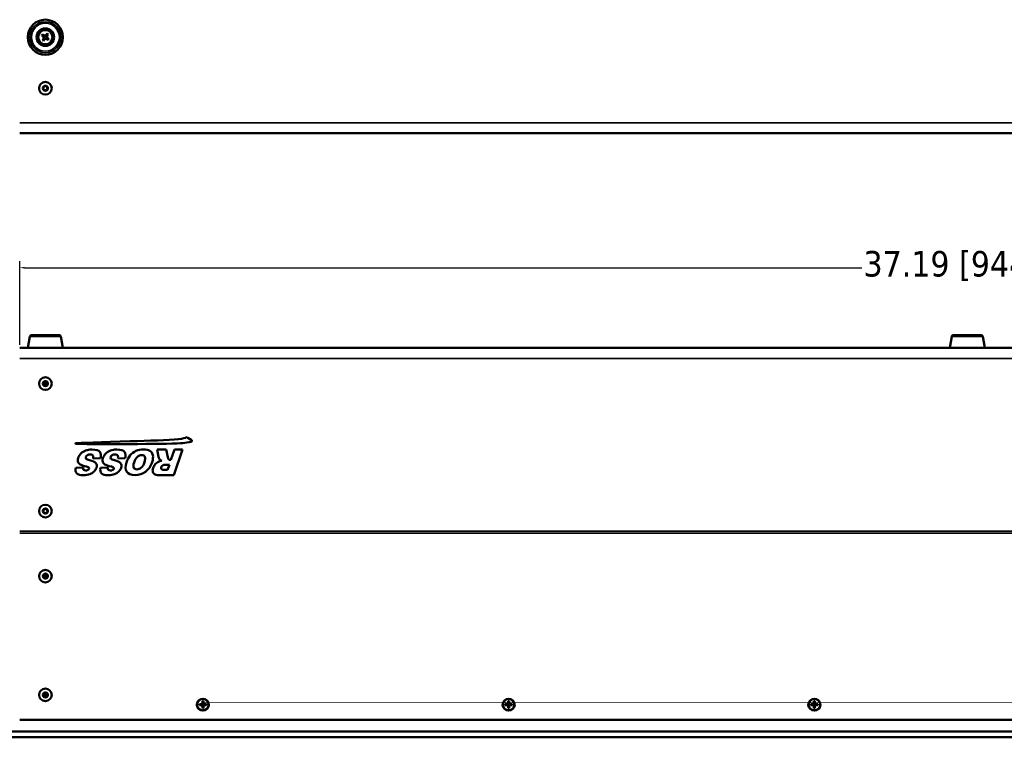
# Model space of a CAD drawing. Header units: inches. Extents: x 1.9 to 64.4, y 1.6 to 69.2.
# Tile 2 of 195: x 21.7 to 41, y 3.3 to 17.4. Entities that reach past the tile are written whole.
import ezdxf

# ---------------------------------------------------------------- set-up
doc = ezdxf.new("R2010")
doc.units = ezdxf.units.IN
doc.header["$MEASUREMENT"] = 0
for name, color, linetype, lineweight in [('Dimension (ANSI)', 7, 'Continuous', 25), ('Visible (ANSI)', 7, 'Continuous', 50), ('Visible Narrow (ANSI)', 7, 'Continuous', 35)]:
    doc.layers.add(name, color=color, linetype=linetype, lineweight=lineweight)
doc.styles.add('Note Text (ANSI)', font='tahoma.ttf')
doc.dimstyles.new('Default (ANSI)', dxfattribs={"dimtxt": 0.5, "dimasz": 0.098425, "dimexe": 0.125, "dimexo": 0.0625, "dimgap": 0.031496, "dimtad": 0, "dimtih": 1, "dimtoh": 1, "dimrnd": 1e-08, "dimzin": 4, "dimdsep": 46, "dimtxsty": 'Note Text (ANSI)', "dimcen": 0.09, "dimdle": 0.393701, "dimclrd": 256, "dimclre": 256, "dimclrt": 256, "dimadec": 0, "dimazin": 1, "dimtfac": 1, "dimtofl": 0, "dimtmove": 0, "dimatfit": 3, "dimfxl": 1, "dimtolj": 1, "dimtzin": 4, "dimlwd": -1, "dimlwe": -1, "dimarcsym": 0})

# ---------------------------------------------------------------- blocks, each defined once
blk = doc.blocks.new('*D12')
at = {"layer": 'Defpoints', "color": 0}
for p in [(58.875, 12.524), (21.685, 10.949), (58.875, 10.949)]:
    blk.add_point(p, dxfattribs=at)
at = {"layer": 'Dimension (ANSI)'}
for p, q in [((21.685, 11.012), (21.685, 12.649)), ((58.875, 11.012), (58.875, 12.649)), ((21.783, 12.524), (38.212, 12.524)), ((58.777, 12.524), (42.348, 12.524))]:
    blk.add_line(p, q, dxfattribs=at)
for points in [[(21.783, 12.54), (21.783, 12.507), (21.685, 12.524)], [(58.777, 12.54), (58.777, 12.507), (58.875, 12.524)]]:
    blk.add_solid(points, dxfattribs=at)
at = {"layer": 'Dimension (ANSI)', "insert": (38.244, 12.851), "char_height": 0.5, "attachment_point": 1, "style": 'Note Text (ANSI)'}
blk.add_mtext('\\A1;37.19 [944.6]', dxfattribs=at)

msp = doc.modelspace()

# ---------------------------------------------------------------- linework, layer by layer
at = {"layer": 'Visible (ANSI)'}
for p, q in [((22.118, 17.081), (22.142, 17.063)), ((22.15, 17.015), (22.132, 16.99)), ((22.158, 17.084), (22.133, 17.102)), ((22.155, 17.082), (22.144, 17.067)), ((22.156, 17.077), (22.149, 17.068)), ((22.152, 17.012), (22.167, 17.001)), ((22.157, 17.013), (22.167, 17.006)), ((22.224, 17.117), (22.206, 17.092)), ((22.225, 17.08), (22.21, 17.091)), ((22.22, 17.079), (22.211, 17.086)), ((22.22, 17.007), (22.244, 16.989)), ((22.222, 17.014), (22.229, 17.024)), ((22.223, 17.009), (22.234, 17.024)), ((22.227, 17.077), (22.245, 17.101)), ((22.26, 17.01), (22.235, 17.028)), ((22.153, 16.975), (22.171, 16.999)), ((21.685, 15.163), (58.875, 15.163)), ((22.78, 15.163), (22.78, 15.161)), ((22.78, 15.163), (22.78, 15.161)), ((24.956, 15.163), (24.956, 15.161)), ((25.068, 15.163), (25.068, 15.161)), ((21.885, 11.174), (21.845, 10.949)), ((21.915, 11.199), (22.463, 11.199)), ((22.493, 11.174), (22.532, 10.949)), ((39.976, 11.174), (39.936, 10.949)), ((40.006, 11.199), (40.554, 11.199)), ((40.584, 11.174), (40.623, 10.949)), ((21.685, 10.949), (51.853, 10.949)), ((24.384, 8.959), (24.41, 8.812)), ((24.559, 8.959), (24.384, 8.959)), ((24.591, 8.804), (24.559, 8.959)), ((24.722, 8.959), (24.654, 8.754)), ((24.709, 8.454), (24.878, 8.959)), ((24.878, 8.959), (24.722, 8.959)), ((23.126, 8.779), (23.271, 8.788)), ((23.612, 8.779), (23.757, 8.788)), ((24.654, 8.754), (24.64, 8.754)), ((22.928, 8.607), (22.785, 8.599)), ((23.414, 8.607), (23.27, 8.599)), ((24.587, 8.556), (24.519, 8.556)), ((24.556, 8.658), (24.622, 8.658)), ((24.622, 8.658), (24.587, 8.556)), ((24.451, 8.454), (24.709, 8.454)), ((25.211, 3.942), (25.211, 3.959)), ((25.211, 3.959), (25.239, 3.959)), ((25.255, 3.954), (25.211, 3.942)), ((25.239, 3.942), (25.211, 3.942)), ((25.243, 3.96), (25.243, 3.955)), ((25.245, 3.96), (25.245, 3.959)), ((25.255, 3.956), (25.255, 3.954)), ((25.255, 3.954), (25.259, 3.954)), ((25.268, 3.977), (25.271, 3.983)), ((25.271, 3.991), (25.271, 4.018)), ((25.271, 4.018), (25.289, 4.018)), ((25.273, 3.988), (25.271, 3.988)), ((25.271, 3.938), (25.273, 3.938)), ((25.271, 3.883), (25.271, 3.91)), ((25.289, 3.883), (25.271, 3.883)), ((25.285, 3.996), (25.275, 3.996)), ((25.275, 3.923), (25.285, 3.923)), ((25.276, 3.928), (25.284, 3.928)), ((25.289, 3.988), (25.287, 3.988)), ((25.287, 3.938), (25.289, 3.938)), ((25.289, 4.018), (25.289, 3.991)), ((25.292, 3.977), (25.289, 3.983)), ((25.289, 3.91), (25.289, 3.883)), ((25.301, 3.954), (25.305, 3.954)), ((25.305, 3.954), (25.305, 3.956)), ((25.348, 3.942), (25.305, 3.954)), ((25.315, 3.959), (25.315, 3.96)), ((25.317, 3.955), (25.317, 3.96)), ((25.321, 3.959), (25.348, 3.959)), ((25.348, 3.942), (25.321, 3.942)), ((25.348, 3.959), (25.348, 3.942)), ((31.211, 3.942), (31.211, 3.959)), ((31.211, 3.959), (31.239, 3.959)), ((31.255, 3.954), (31.211, 3.942)), ((31.239, 3.942), (31.211, 3.942)), ((31.243, 3.96), (31.243, 3.955)), ((31.245, 3.96), (31.245, 3.959)), ((31.255, 3.956), (31.255, 3.954)), ((31.255, 3.954), (31.259, 3.954)), ((31.268, 3.977), (31.271, 3.983)), ((31.271, 3.991), (31.271, 4.018)), ((31.271, 4.018), (31.289, 4.018)), ((31.273, 3.988), (31.271, 3.988)), ((31.271, 3.938), (31.273, 3.938)), ((31.271, 3.883), (31.271, 3.91)), ((31.289, 3.883), (31.271, 3.883)), ((31.285, 3.996), (31.275, 3.996)), ((31.275, 3.923), (31.285, 3.923)), ((31.276, 3.928), (31.284, 3.928)), ((31.289, 3.988), (31.287, 3.988)), ((31.287, 3.938), (31.289, 3.938)), ((31.289, 4.018), (31.289, 3.991)), ((31.292, 3.977), (31.289, 3.983)), ((31.289, 3.91), (31.289, 3.883)), ((31.301, 3.954), (31.305, 3.954)), ((31.305, 3.954), (31.305, 3.956)), ((31.348, 3.942), (31.305, 3.954)), ((31.315, 3.959), (31.315, 3.96)), ((31.317, 3.955), (31.317, 3.96)), ((31.321, 3.959), (31.348, 3.959)), ((31.348, 3.942), (31.321, 3.942)), ((31.348, 3.959), (31.348, 3.942)), ((37.211, 3.942), (37.211, 3.959)), ((37.211, 3.959), (37.239, 3.959)), ((37.255, 3.954), (37.211, 3.942)), ((37.239, 3.942), (37.211, 3.942)), ((37.243, 3.96), (37.243, 3.955)), ((37.245, 3.96), (37.245, 3.959)), ((37.255, 3.956), (37.255, 3.954)), ((37.255, 3.954), (37.259, 3.954)), ((37.268, 3.977), (37.271, 3.983)), ((37.271, 3.991), (37.271, 4.018)), ((37.271, 4.018), (37.289, 4.018)), ((37.273, 3.988), (37.271, 3.988)), ((37.271, 3.938), (37.273, 3.938)), ((37.271, 3.883), (37.271, 3.91)), ((37.289, 3.883), (37.271, 3.883)), ((37.285, 3.996), (37.275, 3.996)), ((37.275, 3.923), (37.285, 3.923)), ((37.276, 3.928), (37.284, 3.928)), ((37.289, 3.988), (37.287, 3.988)), ((37.287, 3.938), (37.289, 3.938)), ((37.289, 4.018), (37.289, 3.991)), ((37.292, 3.977), (37.289, 3.983)), ((37.289, 3.91), (37.289, 3.883)), ((37.301, 3.954), (37.305, 3.954)), ((37.305, 3.954), (37.305, 3.956)), ((37.348, 3.942), (37.305, 3.954)), ((37.315, 3.959), (37.315, 3.96)), ((37.317, 3.955), (37.317, 3.96)), ((37.321, 3.959), (37.348, 3.959)), ((37.348, 3.942), (37.321, 3.942)), ((37.348, 3.959), (37.348, 3.942)), ((58.875, 3.652), (21.685, 3.652)), ((59.173, 3.426), (21.387, 3.426)), ((59.173, 3.311), (21.387, 3.311))]:
    msp.add_line(p, q, dxfattribs=at)
for centre, radius in [((22.189, 17.046), 0.344), ((22.189, 17.046), 0.172), ((22.189, 17.046), 0.145), ((22.189, 17.046), 0.14), ((22.189, 16.045), 0.125), ((22.189, 16.045), 0.125), ((22.189, 16.045), 0.05), ((22.189, 16.045), 0.0406), ((22.189, 10.25), 0.125), ((22.189, 10.25), 0.125), ((22.189, 10.25), 0.05), ((22.189, 10.25), 0.0406), ((22.189, 7.75), 0.125), ((22.189, 7.75), 0.125), ((22.189, 7.75), 0.05), ((22.189, 7.75), 0.0406)]:
    msp.add_circle(centre, radius, dxfattribs=at)
for centre, radius, start, end in [((22.115, 17.034), 0.0476, 333.1537, 44.7554), ((22.177, 17.12), 0.0476, 243.1537, 314.7554), ((22.2, 16.972), 0.0476, 63.1537, 134.7554), ((22.263, 17.057), 0.0476, 153.1537, 224.7554), ((21.915, 11.169), 0.03, 90, 170), ((22.463, 11.169), 0.03, 10, 90), ((40.006, 11.169), 0.03, 90, 170), ((40.554, 11.169), 0.03, 10, 90)]:
    msp.add_arc(centre, radius, start, end, dxfattribs=at)
for centre, major_axis, ratio, start_param, end_param in [((22.276, 16.982), (0.171, 0.235), 0.641042, 1.52608, 1.615512), ((22.118, 17.031), (-0.0356, 0.0259), 0.994499, 4.295347, 4.728038), ((22.117, 17.038), (0.0259, 0.0356), 0.994499, 4.69674, 5.129431), ((22.181, 17.117), (0.0356, -0.0259), 0.994499, 4.69674, 5.129431), ((22.203, 16.975), (-0.0259, -0.0356), 0.994499, 4.295347, 4.728038), ((22.174, 17.116), (0.0259, 0.0356), 0.994499, 4.295347, 4.728038), ((22.197, 16.974), (-0.0356, 0.0259), 0.994499, 4.69674, 5.129431), ((22.26, 17.054), (-0.0259, -0.0356), 0.994499, 4.69674, 5.129431), ((22.259, 17.06), (0.0356, -0.0259), 0.994499, 4.295347, 4.728038), ((22.125, 16.958), (0.235, -0.171), 0.641042, 1.52608, 1.615512), ((22.101, 17.109), (-0.171, -0.235), 0.641042, 1.52608, 1.615512), ((22.252, 17.133), (-0.235, 0.171), 0.641042, 1.52608, 1.615512), ((22.189, 10.178), (0.062, 0), 0.939693, 0.996612, 2.144981), ((22.189, 10.178), (0.0406, 0), 0.939693, 1.141198, 2.000394), ((22.189, 6.511), (0.05, 0), 0.981793, 3.538914, 4.712389), ((22.189, 6.541), (0.0406, 0), 0.981793, 3.936961, 5.487817), ((22.189, 6.511), (0.05, 0), 0.981793, 4.712389, 5.885864), ((22.189, 4.181), (0.05, 0), 0.981793, 3.538914, 4.712389), ((22.189, 4.212), (0.0406, 0), 0.981793, 3.936961, 5.487817), ((22.189, 4.181), (0.05, 0), 0.981793, 4.712389, 5.885864), ((25.239, 3.991), (0.032, 0), 0.981793, 4.712389, 6.283185), ((25.239, 3.91), (0.032, 0), 0.981793, 0, 1.570796), ((25.244, 3.92), (0.0285, 0.0299), 0.749568, 0.588916, 0.920203), ((25.239, 3.923), (0.0377, 0), 0.981793, 1.133723, 1.419331), ((25.239, 3.923), (0.0377, 0), 0.981793, 0.556493, 1.014303), ((25.239, 4.003), (0.0377, 0), 0.981793, 5.846112, 6.081241), ((25.239, 3.995), (0.0359, 0), 0.703715, 5.968442, 6.299729), ((25.239, 3.923), (0.0377, 0), 0.981793, 0.151466, 0.437073), ((25.239, 3.924), (0, 0.0459), 0.783144, 4.695846, 5.027133), ((25.321, 4.003), (-0.0377, 0), 0.981793, 0.201944, 0.437073), ((25.321, 3.923), (-0.0377, 0), 0.981793, 5.846112, 6.13172), ((25.321, 3.995), (-0.0359, 0), 0.703715, 6.266642, 6.597929), ((25.321, 3.924), (0, -0.0459), 0.783144, 4.397645, 4.728932), ((25.321, 3.991), (-0.032, 0), 0.981793, 0, 1.570796), ((25.321, 3.923), (0.0377, 0), 0.981793, 2.127289, 2.5851), ((25.321, 3.91), (-0.032, 0), 0.981793, 4.712389, 6.283185), ((25.321, 3.923), (0.0377, 0), 0.981793, 1.722262, 2.007869), ((25.316, 3.92), (-0.0285, 0.0299), 0.749568, 5.362983, 5.69427), ((31.239, 3.991), (0.032, 0), 0.981793, 4.712389, 6.283185), ((31.239, 3.91), (0.032, 0), 0.981793, 0, 1.570796), ((31.244, 3.92), (0.0285, 0.0299), 0.749568, 0.588916, 0.920203), ((31.239, 3.923), (0.0377, 0), 0.981793, 1.133723, 1.419331), ((31.239, 3.923), (0.0377, 0), 0.981793, 0.556493, 1.014303), ((31.239, 4.003), (0.0377, 0), 0.981793, 5.846112, 6.081241), ((31.239, 3.995), (0.0359, 0), 0.703715, 5.968442, 6.299729), ((31.239, 3.923), (0.0377, 0), 0.981793, 0.151466, 0.437073), ((31.239, 3.924), (0, 0.0459), 0.783144, 4.695846, 5.027133), ((31.321, 4.003), (-0.0377, 0), 0.981793, 0.201944, 0.437073), ((31.321, 3.923), (-0.0377, 0), 0.981793, 5.846112, 6.13172), ((31.321, 3.995), (-0.0359, 0), 0.703715, 6.266642, 6.597929), ((31.321, 3.924), (0, -0.0459), 0.783144, 4.397645, 4.728932), ((31.321, 3.991), (-0.032, 0), 0.981793, 0, 1.570796), ((31.321, 3.923), (0.0377, 0), 0.981793, 2.127289, 2.5851), ((31.321, 3.91), (-0.032, 0), 0.981793, 4.712389, 6.283185), ((31.321, 3.923), (0.0377, 0), 0.981793, 1.722262, 2.007869), ((31.316, 3.92), (-0.0285, 0.0299), 0.749568, 5.362983, 5.69427), ((37.239, 3.991), (0.032, 0), 0.981793, 4.712389, 6.283185), ((37.239, 3.91), (0.032, 0), 0.981793, 0, 1.570796), ((37.244, 3.92), (0.0285, 0.0299), 0.749568, 0.588916, 0.920203), ((37.239, 3.923), (0.0377, 0), 0.981793, 1.133723, 1.419331), ((37.239, 3.923), (0.0377, 0), 0.981793, 0.556493, 1.014303), ((37.239, 4.003), (0.0377, 0), 0.981793, 5.846112, 6.081241), ((37.239, 3.995), (0.0359, 0), 0.703715, 5.968442, 6.299729), ((37.239, 3.923), (0.0377, 0), 0.981793, 0.151466, 0.437073), ((37.239, 3.924), (0, 0.0459), 0.783144, 4.695846, 5.027133), ((37.321, 4.003), (-0.0377, 0), 0.981793, 0.201944, 0.437073), ((37.321, 3.923), (-0.0377, 0), 0.981793, 5.846112, 6.13172), ((37.321, 3.995), (-0.0359, 0), 0.703715, 6.266642, 6.597929), ((37.321, 3.924), (0, -0.0459), 0.783144, 4.397645, 4.728932), ((37.321, 3.991), (-0.032, 0), 0.981793, 0, 1.570796), ((37.321, 3.923), (0.0377, 0), 0.981793, 2.127289, 2.5851), ((37.321, 3.91), (-0.032, 0), 0.981793, 4.712389, 6.283185), ((37.321, 3.923), (0.0377, 0), 0.981793, 1.722262, 2.007869), ((37.316, 3.92), (-0.0285, 0.0299), 0.749568, 5.362983, 5.69427)]:
    msp.add_ellipse(centre, major_axis=major_axis, ratio=ratio, start_param=start_param, end_param=end_param, dxfattribs=at)
for centre, major_axis in [((22.189, 6.473), (0.125, 0)), ((22.189, 6.473), (-0.125, 0)), ((22.189, 6.473), (-0.05, 0)), ((22.189, 4.143), (0.125, 0)), ((22.189, 4.143), (-0.125, 0)), ((22.189, 4.143), (-0.05, 0)), ((25.28, 3.951), (0.119, 0)), ((25.28, 3.951), (0.113, 0)), ((31.28, 3.951), (0.119, 0)), ((31.28, 3.951), (0.113, 0)), ((37.28, 3.951), (0.119, 0)), ((37.28, 3.951), (0.113, 0))]:
    msp.add_ellipse(centre, major_axis=major_axis, ratio=0.981793, dxfattribs=at)
for points, knots in [([(22.15, 17.015), (22.152, 17.018), (22.153, 17.021), (22.155, 17.03), (22.155, 17.035), (22.154, 17.045), (22.152, 17.051), (22.147, 17.058), (22.145, 17.061), (22.142, 17.063)], [0.0131061, 0.0131061, 0.0131061, 0.0131061, 0.038694, 0.038694, 0.077388, 0.077388, 0.1160819, 0.1160819, 0.1416698, 0.1416698, 0.1416698, 0.1416698]), ([(22.158, 17.084), (22.161, 17.083), (22.164, 17.082), (22.173, 17.079), (22.178, 17.079), (22.188, 17.081), (22.194, 17.083), (22.201, 17.087), (22.204, 17.09), (22.206, 17.092)], [0.0131061, 0.0131061, 0.0131061, 0.0131061, 0.038694, 0.038694, 0.077388, 0.077388, 0.1160819, 0.1160819, 0.1416698, 0.1416698, 0.1416698, 0.1416698]), ([(22.22, 17.007), (22.217, 17.009), (22.213, 17.01), (22.205, 17.012), (22.199, 17.012), (22.189, 17.011), (22.184, 17.009), (22.176, 17.004), (22.174, 17.002), (22.171, 16.999)], [0.0131061, 0.0131061, 0.0131061, 0.0131061, 0.038694, 0.038694, 0.077388, 0.077388, 0.1160819, 0.1160819, 0.1416698, 0.1416698, 0.1416698, 0.1416698]), ([(22.227, 17.077), (22.226, 17.074), (22.225, 17.07), (22.223, 17.062), (22.222, 17.056), (22.224, 17.046), (22.226, 17.041), (22.23, 17.033), (22.233, 17.031), (22.235, 17.028)], [0.0131061, 0.0131061, 0.0131061, 0.0131061, 0.038694, 0.038694, 0.077388, 0.077388, 0.1160819, 0.1160819, 0.1416698, 0.1416698, 0.1416698, 0.1416698]), ([(23.258, 8.909), (23.237, 8.941), (23.185, 8.957), (23.103, 8.957), (23.056, 8.957), (23.015, 8.95), (22.979, 8.937)], [26, 26, 26, 26, 27, 27, 27, 28, 28, 28, 28]), ([(23.744, 8.909), (23.723, 8.941), (23.671, 8.957), (23.589, 8.957), (23.542, 8.957), (23.501, 8.95), (23.465, 8.937)], [-28, -28, -28, -28, -27, -27, -27, -26, -26, -26, -26]), ([(24.283, 8.707), (24.302, 8.764), (24.306, 8.811), (24.297, 8.849), (24.287, 8.887), (24.268, 8.915), (24.238, 8.933), (24.208, 8.95), (24.166, 8.959), (24.111, 8.959), (24.058, 8.959), (24.01, 8.949), (23.967, 8.928), (23.924, 8.908), (23.887, 8.88), (23.856, 8.843), (23.825, 8.807), (23.8, 8.76), (23.781, 8.703), (23.755, 8.624), (23.756, 8.563), (23.785, 8.519), (23.814, 8.476), (23.869, 8.454), (23.949, 8.454), (24.028, 8.454), (24.096, 8.476), (24.155, 8.521), (24.214, 8.565), (24.256, 8.627), (24.283, 8.707)], [0, 0, 0, 0, 1, 1, 1, 2, 2, 2, 3, 3, 3, 4, 4, 4, 5, 5, 5, 6, 6, 6, 7, 7, 7, 8, 8, 8, 9, 9, 9, 10, 10, 10, 10]), ([(23.014, 8.846), (23.029, 8.856), (23.047, 8.861), (23.069, 8.861), (23.097, 8.861), (23.116, 8.852), (23.125, 8.832)], [2, 2, 2, 2, 3, 3, 3, 4, 4, 4, 4]), ([(23.5, 8.846), (23.515, 8.856), (23.533, 8.861), (23.554, 8.861), (23.583, 8.861), (23.602, 8.852), (23.611, 8.832)], [-4, -4, -4, -4, -3, -3, -3, -2, -2, -2, -2]), ([(24.134, 8.707), (24.117, 8.658), (24.096, 8.622), (24.071, 8.601), (24.046, 8.579), (24.018, 8.568), (23.988, 8.568), (23.956, 8.568), (23.935, 8.579), (23.924, 8.6), (23.912, 8.621), (23.914, 8.655), (23.93, 8.701), (23.948, 8.755), (23.969, 8.793), (23.994, 8.814), (24.018, 8.835), (24.047, 8.846), (24.079, 8.846), (24.11, 8.846), (24.131, 8.835), (24.142, 8.814), (24.153, 8.792), (24.15, 8.757), (24.134, 8.707)], [0, 0, 0, 0, 1, 1, 1, 2, 2, 2, 3, 3, 3, 4, 4, 4, 5, 5, 5, 6, 6, 6, 7, 7, 7, 8, 8, 8, 8]), ([(23.024, 8.556), (23.013, 8.548), (22.998, 8.545), (22.981, 8.545), (22.96, 8.545), (22.945, 8.55), (22.936, 8.56)], [16, 16, 16, 16, 17, 17, 17, 18, 18, 18, 18]), ([(23.51, 8.556), (23.498, 8.548), (23.484, 8.545), (23.467, 8.545), (23.445, 8.545), (23.43, 8.55), (23.422, 8.56)], [-18, -18, -18, -18, -17, -17, -17, -16, -16, -16, -16]), ([(22.806, 8.489), (22.83, 8.466), (22.874, 8.454), (22.936, 8.454), (22.986, 8.454), (23.028, 8.461), (23.061, 8.473)], [11, 11, 11, 11, 12, 12, 12, 13, 13, 13, 13]), ([(23.291, 8.489), (23.316, 8.466), (23.359, 8.454), (23.421, 8.454), (23.472, 8.454), (23.514, 8.461), (23.547, 8.473)], [-13, -13, -13, -13, -12, -12, -12, -11, -11, -11, -11])]:
    msp.add_open_spline(points, degree=3, knots=knots, dxfattribs=at)
for points, weights in [([(22.156, 17.053), (22.149, 17.059), (22.142, 17.063)], [1.00809385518, 1.02718582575, 1.00474783]), ([(22.15, 17.015), (22.155, 17.021), (22.16, 17.029)], [1.00474783, 1.02718582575, 1.00809385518]), ([(22.158, 17.084), (22.164, 17.08), (22.172, 17.074)], [1.00474783, 1.02718582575, 1.00809385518]), ([(22.181, 17.013), (22.176, 17.006), (22.171, 16.999)], [1.00809385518, 1.02718582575, 1.00474783]), ([(22.196, 17.078), (22.202, 17.086), (22.206, 17.092)], [1.00809385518, 1.02718582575, 1.00474783]), ([(22.22, 17.007), (22.213, 17.012), (22.206, 17.017)], [1.00474783, 1.02718582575, 1.00809385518]), ([(22.227, 17.077), (22.223, 17.07), (22.217, 17.063)], [1.00474783, 1.02718582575, 1.00809385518]), ([(22.221, 17.038), (22.229, 17.033), (22.235, 17.028)], [1.00809385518, 1.02718582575, 1.00474783]), ([(25.259, 3.954), (25.248, 3.942), (25.239, 3.942)], [1, 1.0434797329, 1]), ([(25.271, 3.983), (25.271, 3.983), (25.271, 3.991)], [1.01222273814, 1.03612392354, 1]), ([(25.271, 3.91), (25.271, 3.919), (25.271, 3.942)], [1, 1.0434797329, 1]), ([(25.289, 3.991), (25.289, 3.983), (25.289, 3.983)], [1, 1.03612392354, 1.01222273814]), ([(25.289, 3.942), (25.289, 3.919), (25.289, 3.91)], [1, 1.0434797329, 1]), ([(25.321, 3.942), (25.312, 3.942), (25.301, 3.954)], [1, 1.0434797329, 1]), ([(31.259, 3.954), (31.248, 3.942), (31.239, 3.942)], [1, 1.0434797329, 1]), ([(31.271, 3.983), (31.271, 3.983), (31.271, 3.991)], [1.01222273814, 1.03612392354, 1]), ([(31.271, 3.91), (31.271, 3.919), (31.271, 3.942)], [1, 1.0434797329, 1]), ([(31.289, 3.991), (31.289, 3.983), (31.289, 3.983)], [1, 1.03612392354, 1.01222273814]), ([(31.289, 3.942), (31.289, 3.919), (31.289, 3.91)], [1, 1.0434797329, 1]), ([(31.321, 3.942), (31.312, 3.942), (31.301, 3.954)], [1, 1.0434797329, 1]), ([(37.259, 3.954), (37.248, 3.942), (37.239, 3.942)], [1, 1.0434797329, 1]), ([(37.271, 3.983), (37.271, 3.983), (37.271, 3.991)], [1.01222273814, 1.03612392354, 1]), ([(37.271, 3.91), (37.271, 3.919), (37.271, 3.942)], [1, 1.0434797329, 1]), ([(37.289, 3.991), (37.289, 3.983), (37.289, 3.983)], [1, 1.03612392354, 1.01222273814]), ([(37.289, 3.942), (37.289, 3.919), (37.289, 3.91)], [1, 1.0434797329, 1]), ([(37.321, 3.942), (37.312, 3.942), (37.301, 3.954)], [1, 1.0434797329, 1])]:
    msp.add_rational_spline(points, weights, degree=2, dxfattribs=at)
for points, degree in [([(22.144, 17.067), (22.146, 17.067), (22.149, 17.068)], 2), ([(22.152, 17.012), (22.155, 17.012), (22.157, 17.013)], 2), ([(22.155, 17.082), (22.155, 17.08), (22.156, 17.077)], 2), ([(22.167, 17.001), (22.167, 17.003), (22.167, 17.006)], 2), ([(22.21, 17.091), (22.21, 17.088), (22.211, 17.086)], 2), ([(22.225, 17.08), (22.223, 17.08), (22.22, 17.079)], 2), ([(22.223, 17.009), (22.223, 17.012), (22.222, 17.014)], 2), ([(22.234, 17.024), (22.232, 17.024), (22.229, 17.024)], 2), ([(22.78, 15.161), (22.78, 15.161), (22.78, 15.161), (22.78, 15.161)], 3), ([(22.787, 15.161), (22.782, 15.161), (22.781, 15.161), (22.78, 15.161)], 3), ([(22.791, 15.161), (22.789, 15.161), (22.788, 15.161), (22.787, 15.161)], 3), ([(23.852, 15.161), (23.324, 15.161), (22.805, 15.161), (22.791, 15.161)], 3), ([(24.799, 15.161), (24.594, 15.161), (24.219, 15.161), (23.852, 15.161)], 3), ([(24.956, 15.161), (24.938, 15.161), (24.892, 15.161), (24.799, 15.161)], 3), ([(24.964, 15.161), (24.96, 15.161), (24.956, 15.161), (24.956, 15.161)], 3), ([(25.065, 15.161), (25.063, 15.161), (24.969, 15.161), (24.964, 15.161)], 3), ([(25.068, 15.161), (25.068, 15.161), (25.066, 15.161), (25.065, 15.161)], 3), ([(22.787, 9.081), (22.777, 9.079), (22.779, 9.072), (22.784, 9.071)], 3), ([(22.791, 9.082), (22.789, 9.082), (22.788, 9.082), (22.787, 9.081)], 3), ([(23.852, 9.118), (23.324, 9.101), (22.805, 9.083), (22.791, 9.082)], 3), ([(23.002, 9.065), (23.317, 9.055), (24.723, 9.066), (24.887, 9.082)], 3), ([(24.799, 9.16), (24.594, 9.14), (24.219, 9.13), (23.852, 9.118)], 3), ([(24.956, 9.196), (24.938, 9.183), (24.892, 9.169), (24.799, 9.16)], 3), ([(24.887, 9.082), (25.011, 9.095), (25.044, 9.109), (25.057, 9.116)], 3), ([(24.964, 9.196), (24.96, 9.199), (24.956, 9.196), (24.956, 9.196)], 3), ([(25.065, 9.135), (25.063, 9.136), (24.969, 9.193), (24.964, 9.196)], 3), ([(25.057, 9.116), (25.061, 9.118), (25.063, 9.12), (25.065, 9.121)], 3), ([(25.065, 9.121), (25.071, 9.125), (25.068, 9.133), (25.065, 9.135)], 3), ([(22.784, 9.071), (22.794, 9.069), (22.821, 9.07), (23.002, 9.065)], 3), ([(22.979, 8.937), (22.944, 8.923), (22.913, 8.903), (22.887, 8.877)], 3), ([(23.271, 8.788), (23.284, 8.837), (23.279, 8.877), (23.258, 8.909)], 3), ([(23.465, 8.937), (23.43, 8.923), (23.399, 8.903), (23.373, 8.877)], 3), ([(23.757, 8.788), (23.769, 8.837), (23.765, 8.877), (23.744, 8.909)], 3), ([(22.833, 8.79), (22.824, 8.764), (22.822, 8.74), (22.828, 8.718)], 3), ([(22.828, 8.718), (22.834, 8.697), (22.848, 8.679), (22.872, 8.665)], 3), ([(22.887, 8.877), (22.861, 8.85), (22.843, 8.822), (22.833, 8.79)], 3), ([(22.99, 8.777), (22.983, 8.787), (22.981, 8.799), (22.985, 8.811)], 3), ([(22.985, 8.811), (22.99, 8.825), (22.999, 8.836), (23.014, 8.846)], 3), ([(23.058, 8.749), (23.02, 8.758), (22.998, 8.768), (22.99, 8.777)], 3), ([(23.178, 8.69), (23.158, 8.715), (23.118, 8.734), (23.058, 8.749)], 3), ([(23.125, 8.832), (23.13, 8.82), (23.131, 8.802), (23.126, 8.779)], 3), ([(23.318, 8.79), (23.31, 8.764), (23.308, 8.74), (23.314, 8.718)], 3), ([(23.314, 8.718), (23.319, 8.697), (23.334, 8.679), (23.357, 8.665)], 3), ([(23.373, 8.877), (23.347, 8.85), (23.329, 8.822), (23.318, 8.79)], 3), ([(23.476, 8.777), (23.468, 8.787), (23.467, 8.799), (23.471, 8.811)], 3), ([(23.471, 8.811), (23.475, 8.825), (23.485, 8.836), (23.5, 8.846)], 3), ([(23.543, 8.749), (23.506, 8.758), (23.484, 8.768), (23.476, 8.777)], 3), ([(23.664, 8.69), (23.644, 8.715), (23.604, 8.734), (23.543, 8.749)], 3), ([(23.611, 8.832), (23.616, 8.82), (23.616, 8.802), (23.612, 8.779)], 3), ([(24.411, 8.716), (24.386, 8.703), (24.364, 8.687), (24.345, 8.667)], 3), ([(24.41, 8.812), (24.414, 8.792), (24.424, 8.767), (24.438, 8.755)], 3), ([(24.472, 8.736), (24.447, 8.731), (24.427, 8.724), (24.411, 8.716)], 3), ([(24.438, 8.755), (24.444, 8.749), (24.455, 8.742), (24.472, 8.736)], 3), ([(24.606, 8.766), (24.6, 8.772), (24.595, 8.784), (24.591, 8.804)], 3), ([(24.64, 8.754), (24.626, 8.754), (24.614, 8.758), (24.606, 8.766)], 3), ([(22.785, 8.599), (22.774, 8.549), (22.781, 8.512), (22.806, 8.489)], 3), ([(22.872, 8.665), (22.895, 8.65), (22.937, 8.636), (22.998, 8.622)], 3), ([(22.936, 8.56), (22.927, 8.57), (22.925, 8.585), (22.928, 8.607)], 3), ([(22.998, 8.622), (23.023, 8.616), (23.037, 8.61), (23.042, 8.604)], 3), ([(23.046, 8.583), (23.043, 8.572), (23.035, 8.563), (23.024, 8.556)], 3), ([(23.042, 8.604), (23.047, 8.598), (23.049, 8.591), (23.046, 8.583)], 3), ([(23.061, 8.473), (23.094, 8.486), (23.122, 8.503), (23.144, 8.526)], 3), ([(23.144, 8.526), (23.166, 8.548), (23.181, 8.571), (23.189, 8.596)], 3), ([(23.189, 8.596), (23.202, 8.634), (23.198, 8.666), (23.178, 8.69)], 3), ([(23.27, 8.599), (23.26, 8.549), (23.267, 8.512), (23.291, 8.489)], 3), ([(23.357, 8.665), (23.381, 8.65), (23.423, 8.636), (23.484, 8.622)], 3), ([(23.422, 8.56), (23.413, 8.57), (23.411, 8.585), (23.414, 8.607)], 3), ([(23.484, 8.622), (23.508, 8.616), (23.523, 8.61), (23.528, 8.604)], 3), ([(23.532, 8.583), (23.528, 8.572), (23.521, 8.563), (23.51, 8.556)], 3), ([(23.528, 8.604), (23.533, 8.598), (23.534, 8.591), (23.532, 8.583)], 3), ([(23.547, 8.473), (23.58, 8.486), (23.608, 8.503), (23.63, 8.526)], 3), ([(23.63, 8.526), (23.651, 8.548), (23.667, 8.571), (23.675, 8.596)], 3), ([(23.675, 8.596), (23.688, 8.634), (23.684, 8.666), (23.664, 8.69)], 3), ([(24.303, 8.594), (24.292, 8.562), (24.291, 8.535), (24.299, 8.512)], 3), ([(24.299, 8.512), (24.307, 8.49), (24.323, 8.475), (24.345, 8.466)], 3), ([(24.345, 8.667), (24.327, 8.646), (24.313, 8.622), (24.303, 8.594)], 3), ([(24.466, 8.569), (24.459, 8.578), (24.458, 8.59), (24.463, 8.606)], 3), ([(24.463, 8.606), (24.467, 8.617), (24.473, 8.627), (24.483, 8.636)], 3), ([(24.519, 8.556), (24.491, 8.556), (24.473, 8.56), (24.466, 8.569)], 3), ([(24.483, 8.636), (24.502, 8.654), (24.527, 8.658), (24.556, 8.658)], 3), ([(24.345, 8.466), (24.368, 8.458), (24.403, 8.454), (24.451, 8.454)], 3), ([(25.243, 3.955), (25.244, 3.957), (25.245, 3.959)], 2), ([(25.275, 3.923), (25.276, 3.926), (25.276, 3.928)], 2), ([(25.285, 3.923), (25.284, 3.926), (25.284, 3.928)], 2), ([(25.317, 3.955), (25.316, 3.957), (25.315, 3.959)], 2), ([(31.243, 3.955), (31.244, 3.957), (31.245, 3.959)], 2), ([(31.275, 3.923), (31.276, 3.926), (31.276, 3.928)], 2), ([(31.285, 3.923), (31.284, 3.926), (31.284, 3.928)], 2), ([(31.317, 3.955), (31.316, 3.957), (31.315, 3.959)], 2), ([(37.243, 3.955), (37.244, 3.957), (37.245, 3.959)], 2), ([(37.275, 3.923), (37.276, 3.926), (37.276, 3.928)], 2), ([(37.285, 3.923), (37.284, 3.926), (37.284, 3.928)], 2), ([(37.317, 3.955), (37.316, 3.957), (37.315, 3.959)], 2)]:
    msp.add_open_spline(points, degree=degree, dxfattribs=at)
at = {"layer": 'Visible Narrow (ANSI)'}
for p, q in [((21.685, 15.367), (58.875, 15.367)), ((22.787, 15.163), (22.787, 15.161)), ((22.791, 15.163), (22.791, 15.161)), ((23.852, 15.163), (23.852, 15.161)), ((24.799, 15.163), (24.799, 15.161)), ((24.964, 15.163), (24.964, 15.161)), ((25.065, 15.163), (25.065, 15.161)), ((22.493, 11.174), (21.885, 11.174)), ((40.584, 11.174), (39.976, 11.174)), ((21.685, 10.745), (58.875, 10.745)), ((21.685, 7.357), (58.875, 7.357)), ((21.685, 7.318), (58.875, 7.318))]:
    msp.add_line(p, q, dxfattribs=at)
for radius in [0.304, 0.274]:
    msp.add_circle((22.189, 17.046), radius, dxfattribs=at)
for points in [[(22.189, 15.995), (22.189, 15.998), (22.189, 16.001), (22.189, 16.005)], [(22.189, 10.237), (22.189, 10.259), (22.189, 10.278), (22.189, 10.29)], [(22.189, 10.2), (22.189, 10.203), (22.189, 10.206), (22.189, 10.209)], [(22.189, 7.7), (22.189, 7.703), (22.189, 7.706), (22.189, 7.709)], [(22.189, 6.461), (22.189, 6.469), (22.189, 6.482), (22.189, 6.502)], [(22.189, 4.132), (22.189, 4.14), (22.189, 4.153), (22.189, 4.172)]]:
    msp.add_open_spline(points, degree=3, dxfattribs=at)

# ---------------------------------------------------------------- dimensions: what is measured, and where the dimension line sits
at = {"layer": 'Dimension (ANSI)'}
dim = msp.add_linear_dim(base=(58.875, 12.524), p1=(21.685, 10.949), p2=(58.875, 10.949), angle=180, dimstyle='Default (ANSI)', override={"dimtih": 0, "dimtoh": 0, "dimdec": 2, "dimtp": 0, "dimtm": 0, "dimtdec": 2, "dimatfit": 1}, dxfattribs=at)
dim.commit()
dim.dimension.update_dxf_attribs({"geometry": '*D12', "text_midpoint": (40.28, 12.524), "dimtype": 160})

doc.saveas('drawing.dxf')
